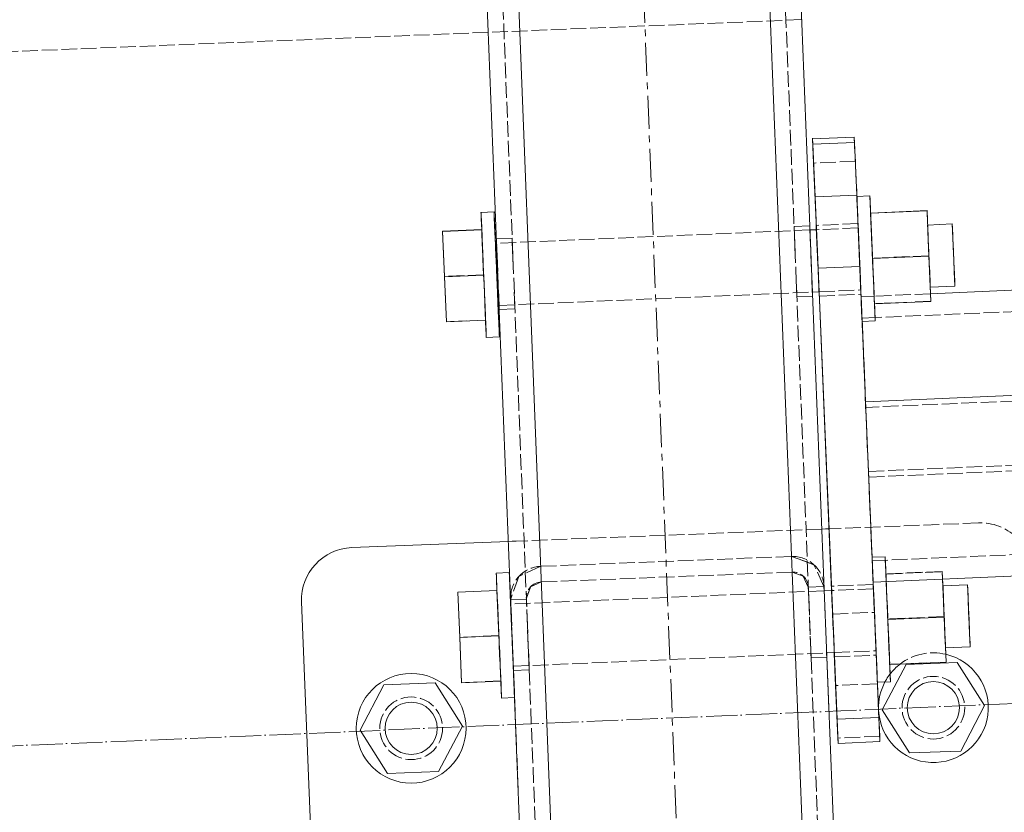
# Model space of a CAD drawing. Header units: millimetres. Extents: x -15129 to 9171, y -18789 to 5877.
# Tile 207 of 256: x -8928 to -8740, y -3047 to -2895. Entities that reach past the tile are written whole.
import ezdxf

# ---------------------------------------------------------------- set-up
doc = ezdxf.new("R2010")
doc.units = ezdxf.units.MM
for name, pattern in [('ACAD_ISO02W100', [15, 12, -3]), ('ACAD_ISO04W100', [30, 24, -3, 0, -3]), ('CENTER', [50.8, 31.75, -6.35, 6.35, -6.35])]:
    doc.linetypes.add(name, pattern=pattern)
for name, color, linetype in [('AS_Belki', 145, 'Continuous'), ('AS_Blachy', 30, 'Continuous'), ('AS_Kotwy', 9, 'Continuous'), ('AS_Sciany betonowe', 252, 'Continuous'), ('AS_Siatki', 72, 'Continuous'), ('AS_Sruby', 9, 'Continuous')]:
    doc.layers.add(name, color=color, linetype=linetype)

msp = doc.modelspace()

# ---------------------------------------------------------------- linework, layer by layer
at = {"color": 5, "linetype": 'CENTER', "lineweight": 13, "ltscale": 0.2}
msp.add_line((-8901.04, -544.33, -8591.48), (-8771.97, -3818.38, 51965.58), dxfattribs=at)
at = {"layer": 'AS_Belki', "color": 145, "linetype": 'Continuous', "lineweight": 13, "ltscale": 0.25}
for p, q in [((-8777.93, -3057.92), (-8858.55, -1012.88)), ((-8852.55, -1012.65), (-8772.17, -3051.69)), ((-8912.51, -1015.01), (-8832.12, -3054.05)), ((-8825.89, -3059.81), (-8906.51, -1014.77)), ((-7808.18, -2927.73), (-8766.11, -2968.34)), ((-8776.25, -2948.18), (-8776.28, -2947.46)), ((-8734.57, -2946.86), (-8753.67, -2947.67)), ((-8764.65, -3002.88), (-7806.72, -2962.26)), ((-8766.11, -2968.34), (-8765.53, -2981.85)), ((-8773.55, -3016.73), (-8773.56, -3016.43)), ((-8773.53, -3017.26), (-8773.55, -3016.54)), ((-8773.14, -3027.05), (-8773.53, -3017.26))]:
    msp.add_line(p, q, dxfattribs=at)
at = {"layer": 'AS_Belki', "color": 84, "linetype": 'ACAD_ISO02W100', "lineweight": 13, "ltscale": 0.25}
for p, q in [((-8855.55, -1012.76), (-8775.17, -3051.8)), ((-8909.51, -1014.89), (-8829.12, -3053.93)), ((-7811.36, -2911.82), (-8764.29, -2952.23)), ((-7808.13, -2928.81), (-8766.06, -2969.43)), ((-8776.78, -2934.65), (-8779.78, -2934.78)), ((-8779.75, -2935.49), (-8779.78, -2934.78)), ((-8779.75, -2935.6), (-8779.78, -2934.78)), ((-8776.75, -2935.47), (-8776.78, -2934.65)), ((-8776.75, -2935.37), (-8776.78, -2934.65)), ((-8833.73, -2937.06), (-8836.73, -2937.19)), ((-8833.73, -2937.06), (-8833.7, -2937.89)), ((-8833.7, -2937.78), (-8833.73, -2937.06)), ((-8779.58, -2939.75), (-8779.75, -2935.49)), ((-8776.75, -2935.37), (-8776.59, -2939.63)), ((-8836.73, -2937.19), (-8836.7, -2938.01)), ((-8836.73, -2937.19), (-8836.7, -2937.91)), ((-8836.53, -2942.17), (-8836.7, -2937.91)), ((-8836.7, -2938.01), (-8836.6, -2940.43)), ((-8833.7, -2937.78), (-8833.53, -2942.04)), ((-8833.6, -2940.31), (-8833.7, -2937.89)), ((-8776.44, -2943.2), (-8776.65, -2937.89)), ((-8836.6, -2940.43), (-8836.39, -2945.74)), ((-8765.54, -2981.69), (-7807.63, -2941.07)), ((-8765.51, -2982.77), (-7807.58, -2942.15)), ((-8776.28, -2947.35), (-8776.44, -2943.2)), ((-8836.23, -2949.9), (-8836.39, -2945.74)), ((-8779.37, -2945.06), (-8779.25, -2948.3)), ((-8776.25, -2948.18), (-8776.38, -2944.93)), ((-8836.19, -2950.72), (-8836.32, -2947.47)), ((-8833.33, -2947.35), (-8833.2, -2950.59)), ((-8779.28, -2947.48), (-8779.27, -2947.59)), ((-8779.27, -2947.59), (-8779.25, -2948.3)), ((-8779.25, -2948.3), (-8776.25, -2948.18)), ((-8776.28, -2947.46), (-8776.28, -2947.35)), ((-8766.97, -2948.23), (-8766.06, -2969.43)), ((-8764.46, -2948.13), (-8766.95, -2948.23)), ((-8753.67, -2947.67), (-8764.46, -2948.13)), ((-8836.23, -2949.9), (-8836.22, -2950)), ((-8836.22, -2950), (-8836.19, -2950.72)), ((-8833.23, -2949.87), (-8833.23, -2949.77)), ((-8833.2, -2950.59), (-8833.23, -2949.87)), ((-8836.19, -2950.72), (-8833.2, -2950.59)), ((-8765.55, -2981.69), (-8766.79, -2952.33)), ((-8764.29, -2952.23), (-8766.78, -2952.33)), ((-8764.82, -2998.78), (-7806.89, -2958.17)), ((-8765.56, -2981.69), (-8764.65, -3002.87)), ((-8765.55, -2981.69), (-8765.54, -2981.69)), ((-8780.29, -2997.96), (-8828.25, -2999.85)), ((-8775.98, -2999.55), (-8780.29, -2997.96)), ((-8777.24, -2999.09), (-8780.29, -2997.97)), ((-8775.98, -2999.55), (-8777.24, -2999.09)), ((-8828.25, -2999.85), (-8832.42, -3001.78)), ((-8828.13, -3002.85), (-8780.17, -3000.96)), ((-8780.17, -3000.96), (-8778.02, -3001.76)), ((-8774.06, -3003.72), (-8775.98, -2999.55)), ((-8774.06, -3003.72), (-8775.98, -2999.55)), ((-8832.42, -3001.78), (-8834.01, -3006.09)), ((-8830.22, -3003.81), (-8828.13, -3002.85)), ((-8778.02, -3001.76), (-8777.06, -3003.84)), ((-8831.01, -3005.97), (-8830.22, -3003.81)), ((-8831.01, -3005.97), (-8830.22, -3003.82)), ((-8774.06, -3003.73), (-8777.06, -3003.86)), ((-8777.02, -3004.68), (-8777.06, -3003.84)), ((-8777.06, -3003.86), (-8777.03, -3004.57)), ((-8777.02, -3004.68), (-8777.06, -3003.86)), ((-8776.86, -3008.83), (-8777.03, -3004.57)), ((-8777.02, -3004.68), (-8776.98, -3005.76)), ((-8774.03, -3004.55), (-8774.06, -3003.72)), ((-8774.03, -3004.45), (-8774.06, -3003.73)), ((-8774.03, -3004.55), (-8774.06, -3003.73)), ((-8774.03, -3004.45), (-8773.86, -3008.71)), ((-8834.01, -3006.09), (-8834, -3006.27)), ((-8831.01, -3006.14), (-8834, -3006.27)), ((-8834, -3006.27), (-8833.98, -3006.99)), ((-8834, -3006.27), (-8833.97, -3007.09)), ((-8830.97, -3006.97), (-8831.01, -3005.97)), ((-8830.97, -3006.97), (-8831.01, -3006.14)), ((-8830.98, -3006.86), (-8831.01, -3006.14)), ((-8776.98, -3005.76), (-8776.63, -3014.66)), ((-8833.81, -3011.25), (-8833.98, -3006.99)), ((-8833.97, -3007.09), (-8833.88, -3009.51)), ((-8830.81, -3011.12), (-8830.98, -3006.86)), ((-8830.6, -3016.43), (-8830.88, -3009.39)), ((-8776.52, -3017.38), (-8776.65, -3014.14)), ((-8773.65, -3014.01), (-8773.53, -3017.26)), ((-8830.51, -3018.85), (-8830.67, -3014.69)), ((-8833.6, -3016.56), (-8833.47, -3019.8)), ((-8830.6, -3016.43), (-8830.47, -3019.67)), ((-8776.55, -3016.56), (-8776.55, -3016.67)), ((-8776.55, -3016.67), (-8776.52, -3017.38)), ((-8776.54, -3016.9), (-8776.52, -3017.38)), ((-8776.52, -3017.38), (-8773.53, -3017.26)), ((-8773.55, -3016.54), (-8773.56, -3016.43)), ((-8773.53, -3017.26), (-8773.55, -3016.73)), ((-8833.5, -3018.98), (-8833.5, -3019.08)), ((-8833.5, -3019.08), (-8833.47, -3019.8)), ((-8833.47, -3019.8), (-8830.47, -3019.67)), ((-8833.47, -3019.77), (-8833.47, -3019.8)), ((-8833.43, -3020.83), (-8833.47, -3019.8)), ((-8830.5, -3018.95), (-8830.51, -3018.85)), ((-8830.47, -3019.67), (-8830.5, -3018.95)), ((-8833.43, -3020.83), (-8832.57, -3042.78))]:
    msp.add_line(p, q, dxfattribs=at)
at = {"layer": 'AS_Belki', "color": 84, "linetype": 'ACAD_ISO02W100', "lineweight": 13, "ltscale": 0.25, "extrusion": (3.32622e-16, 9.01981e-16, -1)}
msp.add_arc((8780.05, -3003.96), 6, 87.7424, 177.7424, dxfattribs=at)
at = {"layer": 'AS_Belki', "color": 84, "linetype": 'ACAD_ISO02W100', "lineweight": 13, "ltscale": 0.25, "extrusion": (-9.01981e-16, 3.32622e-16, -1)}
msp.add_arc((8828.02, -3005.85), 6, 357.7424, 87.7424, dxfattribs=at)
at = {"layer": 'AS_Belki', "color": 84, "linetype": 'ACAD_ISO02W100', "lineweight": 13, "ltscale": 0.25}
for centre, start, end in [((-8780.05, -3003.96), 2.2576, 92.2576), ((-8828.02, -3005.85), 92.2576, 182.2576)]:
    msp.add_arc(centre, 3, start, end, dxfattribs=at)
at = {"layer": 'AS_Blachy', "color": 145, "linetype": 'Continuous', "lineweight": 13, "ltscale": 0.25}
for p, q in [((-8768.26, -2917.7), (-8776.25, -2918.04)), ((-8776.2, -2919.06), (-8776.25, -2917.9)), ((-8776.25, -2917.9), (-8776.25, -2918.04)), ((-8776.25, -2918.04), (-8776.05, -2922.67)), ((-8768.21, -2918.73), (-8768.26, -2917.7)), ((-8776.2, -2919.06), (-8768.21, -2918.73)), ((-8775.77, -2929.12), (-8776.2, -2919.06)), ((-8767.78, -2928.78), (-8768.21, -2918.73)), ((-8776.05, -2922.67), (-8775.52, -2935.42)), ((-8775.77, -2929.12), (-8767.78, -2928.78)), ((-8775.51, -2935.2), (-8775.77, -2929.12)), ((-8767.52, -2934.86), (-8767.78, -2928.78)), ((-8775.55, -2934.6), (-8775.51, -2935.31)), ((-8775.53, -2935.06), (-8775.55, -2934.6)), ((-8775.19, -2942.78), (-8775.51, -2935.2)), ((-8767.33, -2939.38), (-8767.52, -2934.86)), ((-8775.51, -2935.31), (-8775.33, -2939.57)), ((-8775.33, -2939.57), (-8775.11, -2944.88)), ((-8767.2, -2942.44), (-8767.33, -2939.38)), ((-8767.2, -2942.44), (-8775.19, -2942.78)), ((-8763.55, -3028.78), (-8767.2, -2942.44)), ((-8771.55, -3029.12), (-8775.19, -2942.78)), ((-8775.11, -2944.88), (-8774.97, -2948.12)), ((-8775.01, -2947.3), (-8772.6, -3004.49)), ((-8775, -2947.4), (-8775.01, -2947.34)), ((-8774.97, -2948.12), (-8775, -2947.4)), ((-8773.1, -2992.68), (-8774.49, -2992.73)), ((-8834.45, -2995.1), (-8864.42, -2996.28)), ((-8772.63, -3003.67), (-8772.6, -3004.39)), ((-8772.63, -3003.67), (-8772.61, -3004.13)), ((-8772.6, -3004.39), (-8772.42, -3008.65)), ((-8874.02, -3006.66), (-8872.05, -3056.63)), ((-8772.42, -3008.65), (-8772.19, -3013.95)), ((-8772.19, -3013.95), (-8772.05, -3017.19)), ((-8772.1, -3016.39), (-8772.09, -3016.59)), ((-8772.09, -3016.41), (-8772.09, -3016.48)), ((-8772.09, -3016.48), (-8772.05, -3017.19)), ((-8772.09, -3016.59), (-8771.83, -3022.67)), ((-8771.83, -3022.67), (-8771.4, -3032.73)), ((-8771.55, -3029.12), (-8763.55, -3028.78)), ((-8771.35, -3033.75), (-8771.55, -3029.12)), ((-8763.36, -3033.41), (-8763.55, -3028.78)), ((-8771.4, -3032.73), (-8771.35, -3033.75)), ((-8771.35, -3033.75), (-8763.36, -3033.41))]:
    msp.add_line(p, q, dxfattribs=at)
at = {"layer": 'AS_Blachy', "color": 84, "linetype": 'ACAD_ISO02W100', "lineweight": 13, "ltscale": 0.25}
for p, q in [((-8768.26, -2917.7), (-8768.06, -2922.33)), ((-8768.06, -2922.33), (-8776.05, -2922.67)), ((-8766.79, -2952.33), (-8768.06, -2922.33)), ((-8767.55, -2934.26), (-8775.55, -2934.6)), ((-8775.41, -2937.84), (-8775.53, -2935.06)), ((-8767.55, -2934.26), (-8767.52, -2934.98)), ((-8767.53, -2934.72), (-8767.55, -2934.26)), ((-8767.42, -2937.5), (-8767.53, -2934.72)), ((-8767.52, -2934.98), (-8767.34, -2939.24)), ((-8775.52, -2935.42), (-8775.01, -2947.3)), ((-8775.18, -2943.14), (-8775.41, -2937.84)), ((-8767.19, -2942.81), (-8767.42, -2937.5)), ((-8767.34, -2939.24), (-8767.11, -2944.54)), ((-8775.18, -2943.14), (-8775.01, -2947.34)), ((-8767.01, -2947), (-8767.19, -2942.81)), ((-8767.11, -2944.54), (-8766.98, -2947.78)), ((-8774.97, -2948.12), (-8766.98, -2947.78)), ((-8767.01, -2947.07), (-8767.01, -2947)), ((-8766.98, -2947.78), (-8767.01, -2947.07)), ((-8764.42, -3008.67), (-8765.55, -2981.69)), ((-8744.52, -2991.55), (-8834.45, -2995.1)), ((-8744.52, -2991.55), (-8753.37, -2991.9)), ((-8774.49, -2992.73), (-8777.49, -2992.85)), ((-8831.45, -2994.98), (-8834.45, -2995.1)), ((-8764.64, -3003.33), (-8772.63, -3003.67)), ((-8772.61, -3004.13), (-8772.49, -3006.91)), ((-8772.6, -3004.49), (-8772.41, -3009.01)), ((-8764.6, -3004.05), (-8764.64, -3003.33)), ((-8764.62, -3003.79), (-8764.64, -3003.33)), ((-8764.5, -3006.57), (-8764.62, -3003.79)), ((-8764.42, -3008.31), (-8764.6, -3004.05)), ((-8764.27, -3011.88), (-8764.5, -3006.57)), ((-8772.49, -3006.91), (-8772.27, -3012.22)), ((-8772.41, -3009.01), (-8764.42, -3008.67)), ((-8764.2, -3013.61), (-8764.42, -3008.31)), ((-8764.42, -3008.67), (-8764.09, -3016.25)), ((-8772.41, -3009.01), (-8772.1, -3016.39)), ((-8772.27, -3012.22), (-8772.09, -3016.41)), ((-8764.1, -3016.08), (-8764.27, -3011.88)), ((-8764.06, -3016.86), (-8764.2, -3013.61)), ((-8764.09, -3016.14), (-8764.1, -3016.08)), ((-8764.06, -3016.86), (-8764.09, -3016.14)), ((-8772.05, -3017.19), (-8764.06, -3016.86)), ((-8764.09, -3016.25), (-8763.83, -3022.33)), ((-8763.83, -3022.33), (-8771.83, -3022.67)), ((-8763.83, -3022.33), (-8763.4, -3032.39)), ((-8763.4, -3032.39), (-8771.4, -3032.73)), ((-8763.4, -3032.39), (-8763.36, -3033.41))]:
    msp.add_line(p, q, dxfattribs=at)
for centre in [(-8753.13, -3026.92), (-8853.05, -3030.86)]:
    msp.add_circle(centre, 6, dxfattribs=at)
msp.add_arc((-8744.12, -3001.54), 10, 2.2576, 92.2576, dxfattribs=at)
at = {"layer": 'AS_Blachy', "color": 145, "linetype": 'Continuous', "lineweight": 13, "ltscale": 0.25}
msp.add_arc((-8864.03, -3006.27), 10, 92.2576, 182.2576, dxfattribs=at)
at = {"layer": 'AS_Kotwy', "color": 145, "linetype": 'Continuous', "lineweight": 13, "ltscale": 0.25}
for p, q in [((-8758.36, -3018.63), (-8762.92, -3027.3)), ((-8748.57, -3018.24), (-8758.36, -3018.63)), ((-8743.34, -3026.53), (-8748.57, -3018.24)), ((-8858.28, -3022.57), (-8862.84, -3031.24)), ((-8848.49, -3022.18), (-8858.28, -3022.57)), ((-8843.26, -3030.47), (-8848.49, -3022.18)), ((-8762.92, -3027.3), (-8757.69, -3035.59)), ((-8747.9, -3035.21), (-8743.34, -3026.53)), ((-8862.84, -3031.24), (-8857.61, -3039.53)), ((-8847.82, -3039.14), (-8843.26, -3030.47)), ((-8757.69, -3035.59), (-8747.9, -3035.21)), ((-8857.61, -3039.53), (-8847.82, -3039.14))]:
    msp.add_line(p, q, dxfattribs=at)
for centre, radius in [((-8853.05, -3030.86), 10.5), ((-8753.13, -3026.92), 5), ((-8853.05, -3030.86), 5)]:
    msp.add_circle(centre, radius, dxfattribs=at)
for start, end in [(182.6349, 76.8643), (127.3371, 142.3459), (151.9252, 181.9012)]:
    msp.add_arc((-8753.13, -3026.92), 10.5, start, end, dxfattribs=at)
at = {"layer": 'AS_Kotwy', "color": 84, "linetype": 'ACAD_ISO02W100', "lineweight": 13, "ltscale": 0.25}
for start, end in [(76.8643, 127.3371), (142.3459, 151.9252), (181.9012, 182.6349)]:
    msp.add_arc((-8753.13, -3026.92), 10.5, start, end, dxfattribs=at)
at = {"layer": 'AS_Sciany betonowe', "color": 84, "linetype": 'ACAD_ISO02W100', "lineweight": 13, "ltscale": 0.25}
msp.add_line((-8778.34, -2895.21), (-8838.29, -2897.63), dxfattribs=at)
at = {"layer": 'AS_Sciany betonowe', "color": 145, "linetype": 'ACAD_ISO02W100', "lineweight": 13, "ltscale": 0.25}
msp.add_line((-8838.29, -2897.63), (-9737.81, -2933.93), dxfattribs=at)
at = {"layer": 'AS_Siatki', "color": 20, "linetype": 'ACAD_ISO04W100', "lineweight": 13, "ltscale": 0.25}
msp.add_line((-12175.6, -3171.88), (-430.46, -2673.89), dxfattribs=at)
at = {"layer": 'AS_Sruby', "color": 145, "linetype": 'Continuous', "lineweight": 13, "ltscale": 0.25}
for p, q in [((-8765.28, -2928.95), (-8767.77, -2929.05)), ((-8765.27, -2929.03), (-8765.28, -2928.95)), ((-8765.25, -2929.58), (-8765.27, -2929.03)), ((-8765.21, -2930.55), (-8765.25, -2929.58)), ((-8765.15, -2931.93), (-8765.21, -2930.55)), ((-8837.19, -2932), (-8839.69, -2932.1)), ((-8839.69, -2932.1), (-8839.68, -2932.19)), ((-8839.69, -2932.1), (-8839.67, -2932.48)), ((-8839.68, -2932.19), (-8839.66, -2932.73)), ((-8839.67, -2932.48), (-8839.64, -2933.3)), ((-8839.66, -2932.73), (-8839.62, -2933.71)), ((-8839.64, -2933.3), (-8839.59, -2934.53)), ((-8837.18, -2932.08), (-8837.19, -2932)), ((-8837.16, -2932.63), (-8837.18, -2932.08)), ((-8837.12, -2933.6), (-8837.16, -2932.63)), ((-8765.07, -2933.65), (-8765.15, -2931.93)), ((-8754.35, -2931.77), (-8765.13, -2932.23)), ((-8765.13, -2932.27), (-8754.34, -2931.81)), ((-8754.34, -2931.81), (-8754.35, -2931.77)), ((-8753.97, -2940.49), (-8754.34, -2931.81)), ((-8839.62, -2933.71), (-8839.56, -2935.08)), ((-8839.59, -2934.53), (-8839.55, -2935.34)), ((-8839.56, -2935.08), (-8839.48, -2936.81)), ((-8837.06, -2934.98), (-8837.12, -2933.6)), ((-8836.99, -2936.7), (-8837.06, -2934.98)), ((-8764.99, -2935.65), (-8765.07, -2933.65)), ((-8749.51, -2934.32), (-8754.23, -2934.52)), ((-8749.48, -2935.08), (-8749.51, -2934.32)), ((-8749.41, -2936.63), (-8749.48, -2935.08)), ((-8839.55, -2935.39), (-8847.04, -2935.7)), ((-8847.04, -2935.74), (-8839.54, -2935.42)), ((-8847.04, -2935.7), (-8846.68, -2944.35)), ((-8847.04, -2935.7), (-8847.04, -2935.74)), ((-8847.04, -2935.74), (-8846.67, -2944.42)), ((-8839.48, -2936.81), (-8839.4, -2938.81)), ((-8836.9, -2938.7), (-8836.99, -2936.7)), ((-8775.51, -2935.42), (-8776.75, -2935.47)), ((-8764.89, -2937.85), (-8764.99, -2935.65)), ((-8749.32, -2938.73), (-8749.41, -2936.63)), ((-8839.4, -2938.81), (-8839.31, -2941.01)), ((-8836.7, -2938.01), (-8836.93, -2938.02)), ((-8836.81, -2940.9), (-8836.9, -2938.7)), ((-8764.8, -2940.17), (-8764.89, -2937.85)), ((-8749.22, -2941.06), (-8749.32, -2938.73)), ((-8764.7, -2942.52), (-8764.8, -2940.17)), ((-8764.76, -2940.95), (-8753.97, -2940.49)), ((-8753.61, -2949.14), (-8753.97, -2940.49)), ((-8839.31, -2941.01), (-8839.21, -2943.33)), ((-8836.71, -2943.22), (-8836.81, -2940.9)), ((-8764.6, -2944.81), (-8764.7, -2942.52)), ((-8749.13, -2943.27), (-8749.22, -2941.06)), ((-8846.68, -2944.35), (-8846.31, -2953.03)), ((-8846.67, -2944.42), (-8839.17, -2944.11)), ((-8846.67, -2944.42), (-8846.3, -2953.07)), ((-8839.21, -2943.33), (-8839.11, -2945.68)), ((-8836.61, -2945.57), (-8836.71, -2943.22)), ((-8749.06, -2945.03), (-8749.13, -2943.27)), ((-8839.11, -2945.68), (-8839.01, -2947.97)), ((-8836.51, -2947.86), (-8836.61, -2945.57)), ((-8764.51, -2946.95), (-8764.6, -2944.81)), ((-8753.72, -2946.4), (-8749.01, -2946.2)), ((-8749.01, -2946.05), (-8749.06, -2945.03)), ((-8749.01, -2946.2), (-8749.01, -2946.05)), ((-8839.01, -2947.97), (-8838.92, -2950.1)), ((-8836.51, -2947.86), (-8836.42, -2950)), ((-8776.28, -2947.35), (-8775.01, -2947.3)), ((-8764.43, -2948.85), (-8764.51, -2946.95)), ((-8838.92, -2950.1), (-8838.84, -2952.01)), ((-8836.43, -2949.9), (-8836.23, -2949.9)), ((-8836.34, -2951.9), (-8836.42, -2950)), ((-8764.36, -2950.45), (-8764.43, -2948.85)), ((-8764.4, -2949.6), (-8753.61, -2949.14)), ((-8838.84, -2952.01), (-8838.77, -2953.61)), ((-8836.27, -2953.5), (-8836.34, -2951.9)), ((-8764.31, -2951.69), (-8764.36, -2950.45)), ((-8764.28, -2952.51), (-8764.31, -2951.69)), ((-8846.31, -2953.03), (-8846.3, -2953.07)), ((-8846.3, -2953.07), (-8838.81, -2952.75)), ((-8838.81, -2952.78), (-8838.8, -2953.05)), ((-8838.8, -2953.05), (-8838.74, -2954.43)), ((-8838.77, -2953.61), (-8838.72, -2954.84)), ((-8836.22, -2954.74), (-8836.27, -2953.5)), ((-8766.75, -2952.99), (-8764.26, -2952.88)), ((-8764.26, -2952.88), (-8764.28, -2952.51)), ((-8838.74, -2954.43), (-8838.7, -2955.41)), ((-8838.72, -2954.84), (-8838.69, -2955.66)), ((-8838.7, -2955.41), (-8838.68, -2955.95)), ((-8838.69, -2955.66), (-8838.67, -2956.04)), ((-8836.19, -2955.56), (-8836.22, -2954.74)), ((-8836.17, -2955.93), (-8836.19, -2955.56)), ((-8838.68, -2955.95), (-8838.67, -2956.04)), ((-8838.67, -2956.04), (-8836.17, -2955.93)), ((-8834.27, -3001.07), (-8836.77, -3001.18)), ((-8834.27, -3001.16), (-8834.27, -3001.07)), ((-8836.77, -3001.18), (-8836.76, -3001.26)), ((-8836.77, -3001.18), (-8836.75, -3001.55)), ((-8836.76, -3001.26), (-8836.74, -3001.8)), ((-8836.75, -3001.55), (-8836.72, -3002.37)), ((-8836.74, -3001.8), (-8836.7, -3002.78)), ((-8836.72, -3002.37), (-8836.67, -3003.6)), ((-8836.7, -3002.78), (-8836.64, -3004.16)), ((-8834.24, -3001.7), (-8834.27, -3001.16)), ((-8834.2, -3002.68), (-8834.24, -3001.7)), ((-8834.14, -3004.05), (-8834.2, -3002.68)), ((-8762.07, -3004.72), (-8762.15, -3002.77)), ((-8751.06, -3009.57), (-8751.36, -3002.32)), ((-8836.63, -3004.46), (-8844.12, -3004.78)), ((-8844.12, -3004.81), (-8836.63, -3004.49)), ((-8844.12, -3004.78), (-8843.76, -3013.42)), ((-8844.12, -3004.78), (-8844.12, -3004.81)), ((-8844.12, -3004.81), (-8843.75, -3013.5)), ((-8836.67, -3003.6), (-8836.63, -3004.42)), ((-8836.64, -3004.16), (-8836.57, -3005.88)), ((-8836.26, -3013.18), (-8836.63, -3004.49)), ((-8834.07, -3005.77), (-8834.14, -3004.05)), ((-8772.59, -3004.49), (-8774.03, -3004.55)), ((-8761.98, -3006.93), (-8762.07, -3004.72)), ((-8746.59, -3003.39), (-8751.31, -3003.59)), ((-8746.56, -3004.15), (-8746.59, -3003.39)), ((-8746.49, -3005.7), (-8746.56, -3004.15)), ((-8836.57, -3005.88), (-8836.48, -3007.88)), ((-8833.98, -3007.77), (-8834.07, -3005.77)), ((-8746.41, -3007.8), (-8746.49, -3005.7)), ((-8836.48, -3007.88), (-8836.39, -3010.08)), ((-8833.97, -3007.09), (-8834.01, -3007.1)), ((-8833.89, -3009.98), (-8833.98, -3007.77)), ((-8761.88, -3009.25), (-8761.98, -3006.93)), ((-8746.31, -3010.13), (-8746.41, -3007.8)), ((-8836.39, -3010.08), (-8836.29, -3012.4)), ((-8833.79, -3012.3), (-8833.89, -3009.98)), ((-8761.78, -3011.6), (-8761.88, -3009.25)), ((-8761.85, -3010.02), (-8751.06, -3009.57)), ((-8750.69, -3018.21), (-8751.06, -3009.57)), ((-8746.21, -3012.35), (-8746.31, -3010.13)), ((-8836.29, -3012.4), (-8836.19, -3014.75)), ((-8833.69, -3014.64), (-8833.79, -3012.3)), ((-8761.68, -3013.88), (-8761.78, -3011.6)), ((-8746.14, -3014.1), (-8746.21, -3012.35)), ((-8843.76, -3013.42), (-8843.39, -3022.11)), ((-8843.75, -3013.5), (-8836.26, -3013.18)), ((-8843.75, -3013.5), (-8843.39, -3022.14)), ((-8761.59, -3016.02), (-8761.68, -3013.88)), ((-8746.1, -3015.13), (-8746.14, -3014.1)), ((-8836.19, -3014.75), (-8836.09, -3017.04)), ((-8833.6, -3016.93), (-8833.69, -3014.64)), ((-8761.51, -3017.93), (-8761.59, -3016.02)), ((-8750.81, -3015.47), (-8746.09, -3015.27)), ((-8746.09, -3015.27), (-8746.1, -3015.13)), ((-8836.09, -3017.04), (-8836, -3019.17)), ((-8833.6, -3016.93), (-8833.51, -3019.07)), ((-8773.56, -3016.43), (-8772.09, -3016.37)), ((-8761.44, -3019.53), (-8761.51, -3017.93)), ((-8836, -3019.17), (-8835.92, -3021.08)), ((-8833.43, -3020.83), (-8833.51, -3019.07)), ((-8761.48, -3018.67), (-8750.69, -3018.21)), ((-8761.39, -3020.76), (-8761.44, -3019.53)), ((-8843.39, -3022.14), (-8835.89, -3021.83)), ((-8835.92, -3021.08), (-8835.86, -3022.68)), ((-8835.89, -3021.85), (-8835.88, -3022.13)), ((-8761.36, -3021.58), (-8761.39, -3020.76)), ((-8761.34, -3021.95), (-8761.36, -3021.58)), ((-8843.39, -3022.11), (-8843.39, -3022.14)), ((-8835.88, -3022.13), (-8835.82, -3023.5)), ((-8835.86, -3022.68), (-8835.8, -3023.91)), ((-8835.82, -3023.5), (-8835.78, -3024.48)), ((-8763.84, -3022.06), (-8761.34, -3021.95)), ((-8835.8, -3023.91), (-8835.77, -3024.73)), ((-8835.78, -3024.48), (-8835.76, -3025.02)), ((-8835.77, -3024.73), (-8835.75, -3025.11)), ((-8835.76, -3025.02), (-8835.75, -3025.11)), ((-8835.75, -3025.11), (-8833.27, -3025))]:
    msp.add_line(p, q, dxfattribs=at)
at = {"layer": 'AS_Sruby', "color": 84, "linetype": 'ACAD_ISO02W100', "lineweight": 13, "ltscale": 0.25}
for p, q in [((-8767.77, -2929.05), (-8767.77, -2929.14)), ((-8767.77, -2929.05), (-8767.76, -2929.43)), ((-8767.77, -2929.14), (-8767.75, -2929.68)), ((-8767.76, -2929.43), (-8767.72, -2930.25)), ((-8765.26, -2929.32), (-8765.28, -2928.95)), ((-8765.23, -2930.14), (-8765.26, -2929.32)), ((-8767.75, -2929.68), (-8767.7, -2930.66)), ((-8767.72, -2930.25), (-8767.67, -2931.48)), ((-8767.7, -2930.66), (-8767.64, -2932.04)), ((-8765.17, -2931.38), (-8765.23, -2930.14)), ((-8765.11, -2932.98), (-8765.17, -2931.38)), ((-8837.17, -2932.37), (-8837.19, -2932)), ((-8837.14, -2933.19), (-8837.17, -2932.37)), ((-8837.09, -2934.43), (-8837.14, -2933.19)), ((-8767.67, -2931.48), (-8767.6, -2933.08)), ((-8767.64, -2932.04), (-8767.57, -2933.76)), ((-8767.6, -2933.08), (-8767.56, -2934.23)), ((-8765.14, -2932.23), (-8764.77, -2940.88)), ((-8765.14, -2932.23), (-8765.13, -2932.27)), ((-8765.13, -2932.27), (-8764.4, -2949.56)), ((-8765.03, -2934.88), (-8765.11, -2932.98)), ((-8753.98, -2940.42), (-8754.35, -2931.77)), ((-8837.02, -2936.03), (-8837.09, -2934.43)), ((-8767.52, -2935.08), (-8775.51, -2935.42)), ((-8767.57, -2933.76), (-8767.49, -2935.76)), ((-8767.56, -2934.23), (-8767.52, -2934.99)), ((-8767.52, -2935.08), (-8767.52, -2934.99)), ((-8767.52, -2935.08), (-8767.43, -2937.13)), ((-8767.48, -2935.84), (-8767.52, -2935.08)), ((-8767.51, -2935.22), (-8767.52, -2935.08)), ((-8764.94, -2937.02), (-8765.03, -2934.88)), ((-8754.23, -2934.52), (-8754.2, -2935.28)), ((-8754.23, -2934.52), (-8754.22, -2934.66)), ((-8754.18, -2935.69), (-8754.22, -2934.66)), ((-8749.51, -2934.46), (-8749.51, -2934.32)), ((-8749.46, -2935.49), (-8749.51, -2934.46)), ((-8839.55, -2935.34), (-8839.52, -2936.13)), ((-8839.18, -2944.03), (-8839.55, -2935.39)), ((-8839.54, -2935.42), (-8839.55, -2935.39)), ((-8838.81, -2952.72), (-8839.55, -2935.42)), ((-8839.52, -2936.13), (-8839.44, -2938.04)), ((-8836.94, -2937.93), (-8837.02, -2936.03)), ((-8776.75, -2935.47), (-8836.7, -2938.01)), ((-8767.47, -2936.25), (-8767.51, -2935.22)), ((-8767.49, -2935.76), (-8767.39, -2937.96)), ((-8767.42, -2937.39), (-8767.48, -2935.84)), ((-8767.4, -2938), (-8767.47, -2936.25)), ((-8764.84, -2939.31), (-8764.94, -2937.02)), ((-8754.2, -2935.28), (-8754.13, -2936.83)), ((-8754.18, -2935.69), (-8754.11, -2937.44)), ((-8754.13, -2936.83), (-8754.04, -2938.93)), ((-8749.39, -2937.24), (-8749.46, -2935.49)), ((-8839.44, -2938.04), (-8839.35, -2940.17)), ((-8836.85, -2940.07), (-8836.94, -2937.93)), ((-8836.93, -2938.02), (-8836.9, -2938.78)), ((-8836.93, -2938.02), (-8836.93, -2938.17)), ((-8836.93, -2938.17), (-8836.88, -2939.19)), ((-8836.9, -2938.78), (-8836.83, -2940.33)), ((-8767.43, -2937.13), (-8767.34, -2939.41)), ((-8767.33, -2939.49), (-8767.42, -2937.39)), ((-8767.3, -2940.22), (-8767.4, -2938)), ((-8767.39, -2937.96), (-8767.29, -2940.28)), ((-8754.11, -2937.44), (-8754.01, -2939.65)), ((-8754.04, -2938.93), (-8753.94, -2941.26)), ((-8749.3, -2939.45), (-8749.39, -2937.24)), ((-8839.35, -2940.17), (-8839.25, -2942.46)), ((-8836.88, -2939.19), (-8836.81, -2940.95)), ((-8836.75, -2942.36), (-8836.85, -2940.07)), ((-8836.83, -2940.33), (-8836.74, -2942.43)), ((-8767.34, -2939.41), (-8767.24, -2941.76)), ((-8767.23, -2941.82), (-8767.33, -2939.49)), ((-8767.2, -2942.55), (-8767.3, -2940.22)), ((-8767.29, -2940.28), (-8767.19, -2942.63)), ((-8764.74, -2941.65), (-8764.84, -2939.31)), ((-8753.98, -2940.42), (-8764.77, -2940.88)), ((-8754.01, -2939.65), (-8753.91, -2941.99)), ((-8753.61, -2949.1), (-8753.98, -2940.42)), ((-8749.2, -2941.79), (-8749.3, -2939.45)), ((-8839.25, -2942.46), (-8839.15, -2944.81)), ((-8836.81, -2940.95), (-8836.72, -2943.16)), ((-8836.65, -2944.7), (-8836.75, -2942.36)), ((-8836.74, -2942.43), (-8836.65, -2944.77)), ((-8767.24, -2941.76), (-8767.14, -2944.08)), ((-8767.14, -2944.04), (-8767.23, -2941.82)), ((-8767.11, -2944.65), (-8767.2, -2942.55)), ((-8767.19, -2942.63), (-8767.1, -2944.92)), ((-8764.76, -2940.95), (-8764.4, -2949.6)), ((-8764.64, -2943.98), (-8764.74, -2941.65)), ((-8753.94, -2941.26), (-8753.85, -2943.47)), ((-8753.91, -2941.99), (-8753.82, -2944.09)), ((-8749.11, -2943.89), (-8749.2, -2941.79)), ((-8839.18, -2944.03), (-8846.68, -2944.35)), ((-8838.81, -2952.75), (-8839.17, -2944.11)), ((-8836.72, -2943.16), (-8836.62, -2945.49)), ((-8767.06, -2945.79), (-8767.14, -2944.04)), ((-8767.14, -2944.08), (-8767.05, -2946.28)), ((-8764.55, -2946.18), (-8764.64, -2943.98)), ((-8753.85, -2943.47), (-8753.77, -2945.23)), ((-8753.82, -2944.09), (-8753.76, -2945.64)), ((-8749.11, -2943.89), (-8749.04, -2945.44)), ((-8839.15, -2944.81), (-8839.05, -2947.13)), ((-8836.55, -2947.02), (-8836.65, -2944.7)), ((-8836.65, -2944.77), (-8836.55, -2946.98)), ((-8836.62, -2945.49), (-8836.53, -2947.6)), ((-8767.05, -2946.2), (-8767.11, -2944.65)), ((-8767.1, -2944.92), (-8767.01, -2947.05)), ((-8767.02, -2946.82), (-8767.06, -2945.79)), ((-8767.01, -2946.96), (-8767.05, -2946.2)), ((-8767.05, -2946.28), (-8767.02, -2946.99)), ((-8764.46, -2948.18), (-8764.55, -2946.18)), ((-8753.73, -2946.25), (-8753.77, -2945.23)), ((-8753.76, -2945.64), (-8753.73, -2946.4)), ((-8753.73, -2946.25), (-8753.73, -2946.4)), ((-8749.01, -2946.2), (-8749.04, -2945.44)), ((-8839.05, -2947.13), (-8838.96, -2949.33)), ((-8836.55, -2946.98), (-8836.48, -2948.73)), ((-8836.46, -2949.23), (-8836.55, -2947.02)), ((-8836.53, -2947.6), (-8836.46, -2949.14)), ((-8836.23, -2949.9), (-8776.28, -2947.35)), ((-8775.01, -2947.3), (-8767.01, -2946.96)), ((-8767.01, -2946.96), (-8767.02, -2946.82)), ((-8767.02, -2946.99), (-8766.98, -2947.81)), ((-8767.01, -2947.05), (-8766.93, -2948.96)), ((-8766.96, -2948.28), (-8766.98, -2947.81)), ((-8766.96, -2948.28), (-8766.89, -2950.01)), ((-8764.39, -2949.9), (-8764.46, -2948.18)), ((-8838.96, -2949.33), (-8838.87, -2951.33)), ((-8836.48, -2948.73), (-8836.43, -2949.76)), ((-8836.43, -2949.9), (-8836.46, -2949.14)), ((-8836.38, -2951.23), (-8836.46, -2949.23)), ((-8836.43, -2949.76), (-8836.43, -2949.9)), ((-8766.93, -2948.96), (-8766.86, -2950.56)), ((-8766.89, -2950.01), (-8766.83, -2951.38)), ((-8753.61, -2949.1), (-8764.4, -2949.56)), ((-8764.4, -2949.56), (-8764.4, -2949.6)), ((-8764.33, -2951.28), (-8764.39, -2949.9)), ((-8753.61, -2949.14), (-8753.61, -2949.1)), ((-8838.87, -2951.33), (-8838.81, -2952.78)), ((-8836.3, -2952.95), (-8836.38, -2951.23)), ((-8766.86, -2950.56), (-8766.81, -2951.79)), ((-8766.83, -2951.38), (-8766.79, -2952.36)), ((-8766.81, -2951.79), (-8766.77, -2952.61)), ((-8764.29, -2952.25), (-8764.33, -2951.28)), ((-8838.81, -2952.72), (-8846.31, -2953.03)), ((-8838.81, -2952.75), (-8838.81, -2952.72)), ((-8836.24, -2954.32), (-8836.3, -2952.95)), ((-8766.79, -2952.36), (-8766.76, -2952.9)), ((-8766.77, -2952.61), (-8766.76, -2952.99)), ((-8766.76, -2952.9), (-8766.76, -2952.99)), ((-8764.26, -2952.8), (-8764.29, -2952.25)), ((-8764.26, -2952.88), (-8764.26, -2952.8)), ((-8836.2, -2955.3), (-8836.24, -2954.32)), ((-8836.18, -2955.84), (-8836.2, -2955.3)), ((-8836.17, -2955.93), (-8836.18, -2955.84)), ((-8764.86, -2998.13), (-8764.85, -2998.21)), ((-8764.86, -2998.13), (-8764.84, -2998.5)), ((-8762.36, -2998.02), (-8764.85, -2998.13)), ((-8764.85, -2998.21), (-8764.83, -2998.75)), ((-8764.84, -2998.5), (-8764.81, -2999.32)), ((-8764.83, -2998.75), (-8764.79, -2999.73)), ((-8762.35, -2998.11), (-8762.36, -2998.02)), ((-8762.34, -2998.39), (-8762.36, -2998.02)), ((-8762.33, -2998.65), (-8762.35, -2998.11)), ((-8762.31, -2999.21), (-8762.34, -2998.39)), ((-8762.33, -2998.67), (-8762.33, -2998.65)), ((-8762.29, -2999.63), (-8762.33, -2998.67)), ((-8762.26, -3000.45), (-8762.31, -2999.21)), ((-8834.26, -3001.44), (-8834.27, -3001.07)), ((-8764.81, -2999.32), (-8764.75, -3000.55)), ((-8764.79, -2999.73), (-8764.73, -3001.11)), ((-8764.75, -3000.55), (-8764.69, -3002.15)), ((-8764.73, -3001.11), (-8764.65, -3002.83)), ((-8762.23, -3001), (-8762.29, -2999.63)), ((-8762.19, -3002.05), (-8762.26, -3000.45)), ((-8762.23, -3001), (-8762.16, -3002.72)), ((-8751.43, -3000.85), (-8762.22, -3001.3)), ((-8762.22, -3001.34), (-8751.43, -3000.88)), ((-8751.06, -3009.49), (-8751.43, -3000.85)), ((-8751.43, -3000.88), (-8751.43, -3000.85)), ((-8751.36, -3002.32), (-8751.43, -3000.88)), ((-8834.22, -3002.26), (-8834.26, -3001.44)), ((-8834.17, -3003.5), (-8834.22, -3002.26)), ((-8764.69, -3002.15), (-8764.64, -3003.3)), ((-8764.65, -3002.83), (-8764.57, -3004.83)), ((-8762.22, -3001.3), (-8762.16, -3002.77)), ((-8762.22, -3001.3), (-8762.22, -3001.34)), ((-8762.22, -3001.34), (-8762.15, -3002.77)), ((-8762.11, -3003.95), (-8762.19, -3002.05)), ((-8762.15, -3002.77), (-8762.16, -3002.72)), ((-8762.16, -3002.77), (-8761.86, -3009.95)), ((-8762.16, -3002.77), (-8761.49, -3018.63)), ((-8836.63, -3004.42), (-8836.6, -3005.2)), ((-8836.27, -3013.11), (-8836.63, -3004.46)), ((-8836.63, -3004.49), (-8836.63, -3004.46)), ((-8834.1, -3005.1), (-8834.17, -3003.5)), ((-8774.03, -3004.55), (-8833.97, -3007.09)), ((-8764.6, -3004.15), (-8772.59, -3004.49)), ((-8764.64, -3003.3), (-8764.61, -3004.06)), ((-8764.6, -3004.15), (-8764.52, -3006.2)), ((-8764.57, -3004.91), (-8764.6, -3004.15)), ((-8764.59, -3004.3), (-8764.6, -3004.15)), ((-8764.55, -3005.32), (-8764.59, -3004.3)), ((-8764.57, -3004.83), (-8764.47, -3007.03)), ((-8762.02, -3006.09), (-8762.11, -3003.95)), ((-8751.31, -3003.59), (-8751.28, -3004.35)), ((-8751.31, -3003.59), (-8751.31, -3003.73)), ((-8751.26, -3004.76), (-8751.31, -3003.73)), ((-8751.28, -3004.35), (-8751.21, -3005.9)), ((-8751.26, -3004.76), (-8751.19, -3006.51)), ((-8746.59, -3003.53), (-8746.59, -3003.39)), ((-8746.55, -3004.56), (-8746.59, -3003.53)), ((-8746.47, -3006.31), (-8746.55, -3004.56)), ((-8836.6, -3005.2), (-8836.52, -3007.11)), ((-8834.02, -3007), (-8834.1, -3005.1)), ((-8764.5, -3006.46), (-8764.57, -3004.91)), ((-8764.48, -3007.08), (-8764.55, -3005.32)), ((-8764.52, -3006.2), (-8764.42, -3008.48)), ((-8764.41, -3008.56), (-8764.5, -3006.46)), ((-8761.92, -3008.38), (-8762.02, -3006.09)), ((-8751.21, -3005.9), (-8751.12, -3008)), ((-8751.19, -3006.51), (-8751.1, -3008.73)), ((-8746.38, -3008.53), (-8746.47, -3006.31)), ((-8836.52, -3007.11), (-8836.43, -3009.25)), ((-8833.93, -3009.14), (-8834.02, -3007)), ((-8834.02, -3007.1), (-8833.98, -3007.86)), ((-8834.02, -3007.1), (-8834.01, -3007.24)), ((-8834.01, -3007.24), (-8833.97, -3008.27)), ((-8833.98, -3007.86), (-8833.92, -3009.4)), ((-8833.97, -3008.27), (-8833.89, -3010.02)), ((-8764.38, -3009.29), (-8764.48, -3007.08)), ((-8764.47, -3007.03), (-8764.38, -3009.35)), ((-8764.42, -3008.48), (-8764.32, -3010.83)), ((-8764.31, -3010.9), (-8764.41, -3008.56)), ((-8761.82, -3010.73), (-8761.92, -3008.38)), ((-8751.12, -3008), (-8751.02, -3010.33)), ((-8746.28, -3010.86), (-8746.38, -3008.53)), ((-8836.43, -3009.25), (-8836.33, -3011.53)), ((-8833.84, -3011.43), (-8833.93, -3009.14)), ((-8833.92, -3009.4), (-8833.83, -3011.51)), ((-8833.89, -3010.02), (-8833.8, -3012.23)), ((-8764.29, -3011.62), (-8764.38, -3009.29)), ((-8764.38, -3009.35), (-8764.28, -3011.7)), ((-8751.06, -3009.49), (-8761.86, -3009.95)), ((-8761.85, -3010.02), (-8761.48, -3018.67)), ((-8751.1, -3008.73), (-8751, -3011.06)), ((-8750.7, -3018.18), (-8751.06, -3009.49)), ((-8751.02, -3010.33), (-8750.93, -3012.55)), ((-8836.33, -3011.53), (-8836.23, -3013.88)), ((-8833.74, -3013.78), (-8833.84, -3011.43)), ((-8833.83, -3011.51), (-8833.73, -3013.84)), ((-8833.8, -3012.23), (-8833.7, -3014.57)), ((-8764.32, -3010.83), (-8764.22, -3013.15)), ((-8764.22, -3013.11), (-8764.31, -3010.9)), ((-8764.2, -3013.72), (-8764.29, -3011.62)), ((-8764.28, -3011.7), (-8764.18, -3013.99)), ((-8761.82, -3010.73), (-8761.72, -3013.05)), ((-8751, -3011.06), (-8750.91, -3013.16)), ((-8746.19, -3012.96), (-8746.28, -3010.86)), ((-8836.27, -3013.11), (-8843.76, -3013.42)), ((-8835.9, -3021.79), (-8836.27, -3013.11)), ((-8835.89, -3021.83), (-8836.26, -3013.18)), ((-8836.23, -3013.88), (-8836.14, -3016.2)), ((-8833.64, -3016.1), (-8833.74, -3013.78)), ((-8833.73, -3013.84), (-8833.63, -3016.05)), ((-8764.15, -3014.86), (-8764.22, -3013.11)), ((-8764.22, -3013.15), (-8764.13, -3015.36)), ((-8764.13, -3015.27), (-8764.2, -3013.72)), ((-8764.18, -3013.99), (-8764.09, -3016.13)), ((-8761.63, -3015.25), (-8761.72, -3013.05)), ((-8750.93, -3012.55), (-8750.86, -3014.3)), ((-8750.91, -3013.16), (-8750.84, -3014.71)), ((-8750.81, -3015.33), (-8750.86, -3014.3)), ((-8746.12, -3014.51), (-8746.19, -3012.96)), ((-8836.14, -3016.2), (-8836.04, -3018.4)), ((-8833.7, -3014.57), (-8833.61, -3016.67)), ((-8833.54, -3018.3), (-8833.64, -3016.1)), ((-8833.63, -3016.05), (-8833.56, -3017.81)), ((-8772.09, -3016.37), (-8764.1, -3016.03)), ((-8764.1, -3015.89), (-8764.15, -3014.86)), ((-8764.1, -3016.03), (-8764.13, -3015.27)), ((-8764.13, -3015.36), (-8764.1, -3016.06)), ((-8764.1, -3016.03), (-8764.1, -3015.89)), ((-8764.1, -3016.06), (-8764.06, -3016.88)), ((-8764.09, -3016.13), (-8764.01, -3018.03)), ((-8761.55, -3017.25), (-8761.63, -3015.25)), ((-8750.84, -3014.71), (-8750.81, -3015.47)), ((-8750.81, -3015.33), (-8750.81, -3015.47)), ((-8746.09, -3015.27), (-8746.12, -3014.51)), ((-8833.61, -3016.67), (-8833.55, -3018.22)), ((-8833.56, -3017.81), (-8833.52, -3018.83)), ((-8833.5, -3018.98), (-8773.56, -3016.43)), ((-8764.06, -3016.88), (-8764.04, -3017.36)), ((-8764.04, -3017.36), (-8763.97, -3019.08)), ((-8764.01, -3018.03), (-8763.94, -3019.63)), ((-8761.47, -3018.97), (-8761.55, -3017.25)), ((-8836.04, -3018.4), (-8835.96, -3020.41)), ((-8833.55, -3018.22), (-8833.51, -3018.98)), ((-8833.46, -3020.3), (-8833.54, -3018.3)), ((-8833.52, -3018.83), (-8833.51, -3018.98)), ((-8763.97, -3019.08), (-8763.91, -3020.45)), ((-8763.94, -3019.63), (-8763.89, -3020.87)), ((-8750.7, -3018.18), (-8761.49, -3018.63)), ((-8761.49, -3018.63), (-8761.48, -3018.67)), ((-8761.41, -3020.35), (-8761.47, -3018.97)), ((-8750.69, -3018.21), (-8750.7, -3018.18)), ((-8835.9, -3021.79), (-8843.39, -3022.11)), ((-8835.96, -3020.41), (-8835.89, -3021.85)), ((-8835.89, -3021.83), (-8835.9, -3021.79)), ((-8833.39, -3022.02), (-8833.46, -3020.3)), ((-8833.43, -3020.83), (-8833.42, -3020.97)), ((-8833.36, -3022.57), (-8833.42, -3020.97)), ((-8763.87, -3021.43), (-8763.91, -3020.45)), ((-8763.89, -3020.87), (-8763.86, -3021.68)), ((-8763.87, -3021.43), (-8763.85, -3021.97)), ((-8763.86, -3021.68), (-8763.84, -3022.06)), ((-8761.37, -3021.33), (-8761.41, -3020.35)), ((-8761.35, -3021.87), (-8761.37, -3021.33)), ((-8833.33, -3023.4), (-8833.39, -3022.02)), ((-8833.31, -3023.81), (-8833.36, -3022.57)), ((-8833.28, -3024.37), (-8833.33, -3023.4)), ((-8763.85, -3021.97), (-8763.84, -3022.06)), ((-8761.34, -3021.95), (-8761.35, -3021.87)), ((-8833.27, -3024.63), (-8833.31, -3023.81)), ((-8833.26, -3024.92), (-8833.28, -3024.37)), ((-8833.26, -3025), (-8833.27, -3024.63)), ((-8833.27, -3025), (-8833.26, -3025)), ((-8833.26, -3025), (-8833.26, -3024.92))]:
    msp.add_line(p, q, dxfattribs=at)

doc.saveas('drawing.dxf')
